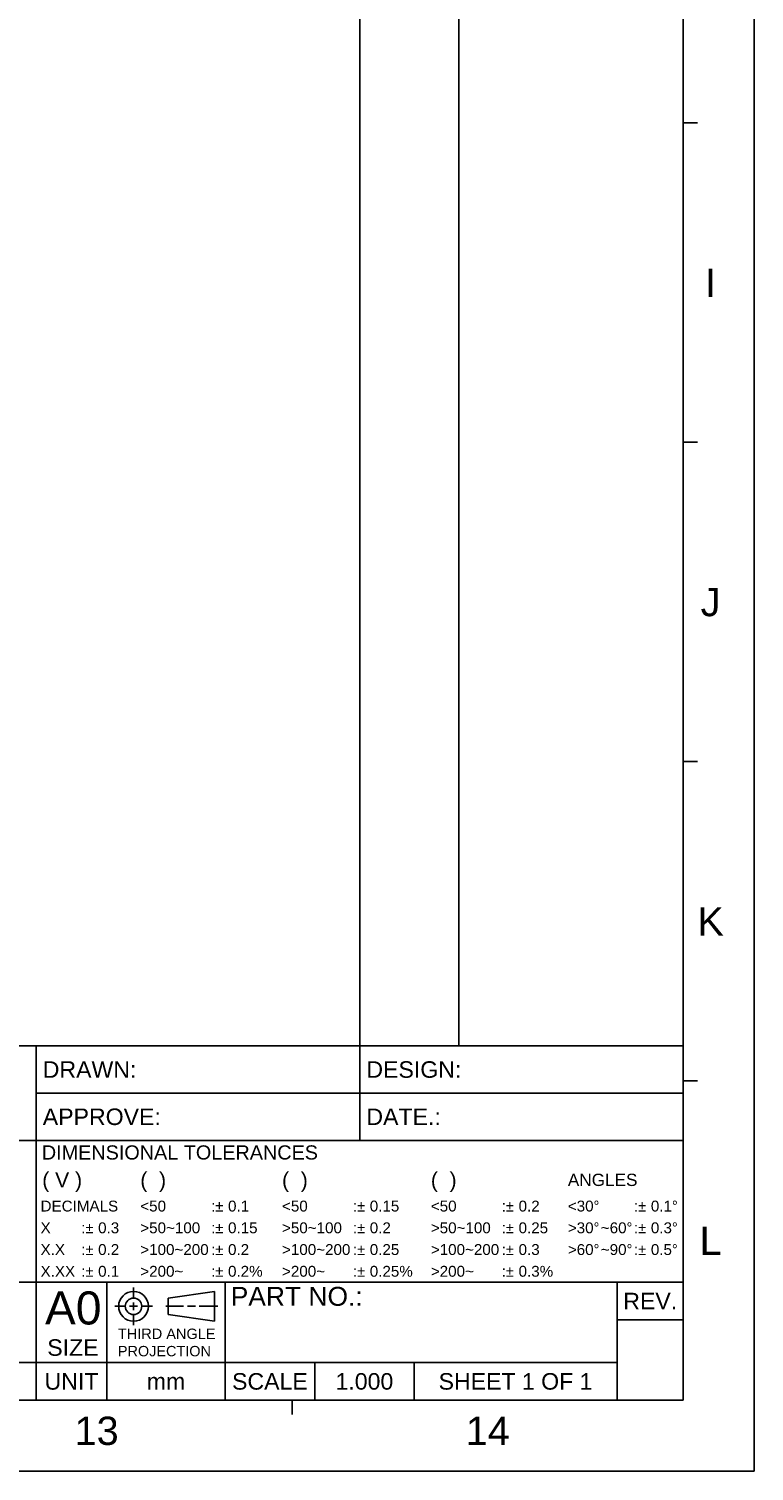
# Model space of a CAD drawing. Extents: x 0 to 1189, y 0 to 841.
# Tile 37 of 53: x 1035 to 1189, y 0 to 305. Entities that reach past the tile are written whole.
import ezdxf
from ezdxf.enums import TextEntityAlignment as Align

# ---------------------------------------------------------------- set-up
doc = ezdxf.new("R2010")
doc.units = 0
doc.header["$LTSCALE"] = 65.395
doc.header["$MEASUREMENT"] = 0
doc.layers.get('0').update_dxf_attribs({"linetype": 'CONTINUOUS'})
doc.styles.add('TEXTSTYLE_1', font='gdt', dxfattribs={"width": 0.8})
doc.styles.add('TEXTSTYLE_2', font='arial.ttf')
doc.styles.add('TEXTSTYLE_3', font='arial.ttf')

msp = doc.modelspace()

# ---------------------------------------------------------------- linework, layer by layer
at = {"color": 4, "linetype": 'Continuous'}
for p, q in [((1189, 0), (1189, 841)), ((0, 0), (1189, 0))]:
    msp.add_line(p, q, dxfattribs=at)
at = {"color": 3, "linetype": 'Continuous'}
for p, q in [((1105.5, 826), (1105.5, 90)), ((1126.5, 826), (1126.5, 90)), ((1174, 826), (1174, 90)), ((1174, 15), (1174, 826)), ((1174, 285.33333), (1177, 285.33333)), ((1174, 217.75), (1177, 217.75)), ((1174, 150.16667), (1177, 150.16667)), ((909, 90), (1174, 90)), ((1037, 90), (1174, 90)), ((1037, 90), (1037, 70)), ((1037, 15), (1037, 90)), ((1105.5, 90), (1105.5, 70)), ((1105.5, 90), (1174, 90)), ((1105.5, 70), (1105.5, 90)), ((1174, 90), (1174, 70)), ((1174, 82.58333), (1177, 82.58333)), ((1037, 80), (1174, 80)), ((909, 70), (1037, 70)), ((909, 70), (1174, 70)), ((1037, 40), (1037, 70)), ((1037, 70), (1174, 70)), ((1037, 70), (1174, 70)), ((1037, 70), (1037, 40)), ((1174, 40), (1174, 70)), ((909, 40), (1160, 40)), ((909, 40), (1037, 40)), ((909, 40), (1174, 40)), ((1037, 40), (1174, 40)), ((1037, 40), (1037, 23)), ((1052, 40), (1052, 23)), ((1052, 15), (1052, 40)), ((1077, 40), (1077, 23)), ((1160, 40), (1160, 23)), ((1160, 40), (1174, 40)), ((1160, 40), (1160, 15)), ((1174, 40), (1174, 15)), ((1160, 32), (1174, 32)), ((909, 23), (1160, 23)), ((909, 23), (1160, 23)), ((909, 23), (1160, 23)), ((1037, 23), (1037, 15)), ((1052, 23), (1052, 15)), ((1077, 23), (1077, 15)), ((1096, 23), (1096, 15)), ((1117, 23), (1117, 15)), ((1160, 23), (1160, 15)), ((15, 15), (1174, 15)), ((909, 15), (1160, 15)), ((1091.21429, 15), (1091.21429, 12)), ((1160, 15), (1174, 15))]:
    msp.add_line(p, q, dxfattribs=at)
at = {"color": 1, "linetype": 'Continuous'}
for p, q in [((1057.63767, 36.5745), (1057.63767, 38.8845)), ((1074.78767, 38.03249), (1064.98767, 36.63249)), ((1064.98767, 36.63249), (1064.98767, 33.13249)), ((1074.78767, 38.03249), (1074.78767, 31.73249)), ((1055.95767, 34.88249), (1053.64767, 34.88249)), ((1056.79767, 34.88249), (1058.47767, 34.88249)), ((1057.63767, 35.72249), (1057.63767, 34.04249)), ((1059.31767, 34.88249), (1061.62767, 34.88249)), ((1068.19684, 34.88249), (1064.47413, 34.88249)), ((1069.03684, 34.88249), (1070.71684, 34.88249)), ((1071.55684, 34.88249), (1075.46441, 34.88249)), ((1057.63767, 33.20249), (1057.63767, 30.89249)), ((1064.98767, 33.13249), (1074.78767, 31.73249))]:
    msp.add_line(p, q, dxfattribs=at)
for radius in [3.15, 1.75]:
    msp.add_circle((1057.63767, 34.88249), radius, dxfattribs=at)

# ---------------------------------------------------------------- texts
for s, height, style, p in [('I', 6, 'TEXTSTYLE_2', (1179.77576, 248.52446)), ('J', 6, 'TEXTSTYLE_2', (1179.77576, 180.94113)), ('K', 6, 'TEXTSTYLE_2', (1179.77576, 113.35779)), ('L', 6, 'TEXTSTYLE_2', (1179.77576, 45.77446)), ('REV.', 3.5, 'TEXTSTYLE_3', (1167, 34.25)), ('UNIT', 3.5, 'TEXTSTYLE_3', (1044.5, 17.25)), ('SCALE', 3.5, 'TEXTSTYLE_3', (1086.5, 17.25)), ('13', 6, 'TEXTSTYLE_2', (1049.82429, 5.53902)), ('14', 6, 'TEXTSTYLE_2', (1132.61, 5.53902))]:
    msp.add_text(s, height=height, dxfattribs=dict(at, style=style)).set_placement(p, align=Align.CENTER)
for s, height, style, p in [(' DRAWN:', 3.5, 'TEXTSTYLE_3', (1037.0625, 83.25)), (' DESIGN:', 3.5, 'TEXTSTYLE_3', (1105.5625, 83.25)), (' APPROVE:', 3.5, 'TEXTSTYLE_3', (1037.0625, 73.25)), (' DATE.:', 3.5, 'TEXTSTYLE_3', (1105.5625, 73.25)), (' DIMENSIONAL TOLERANCES', 3, 'TEXTSTYLE_3', (1037.0625, 65.95)), ('ANGLES', 2.6, 'TEXTSTYLE_3', (1149.5625, 60.35)), (' DECIMALS', 2.3, 'TEXTSTYLE_3', (1037.0625, 54.95)), ('A0', 7, 'TEXTSTYLE_2', (1038.89239, 31.03739)), ('PART NO.:', 4, 'TEXTSTYLE_3', (1078.2, 35)), ('SIZE', 3.5, 'TEXTSTYLE_2', (1039.37267, 24.41112)), ('THIRD ANGLE', 2.2, 'TEXTSTYLE_2', (1054.32298, 27.96715)), ('PROJECTION', 2.1875, 'TEXTSTYLE_2', (1054.32298, 24.31243))]:
    msp.add_text(s, height=height, dxfattribs=dict(at, style=style)).set_placement(p)
at = {"color": 6, "linetype": 'Continuous'}
for s, height, style, p in [(' ( V )', 3.2, 'TEXTSTYLE_3', (1037.0625, 60.05)), ('(  )', 3.2, 'TEXTSTYLE_3', (1059.0625, 60.05)), ('(  )', 3.2, 'TEXTSTYLE_3', (1089.0625, 60.05)), ('(  )', 3.2, 'TEXTSTYLE_3', (1120.5625, 60.05)), ('<50', 2.3, 'TEXTSTYLE_3', (1059.0625, 54.95)), (':', 2.3, 'TEXTSTYLE_3', (1074.0625, 54.95)), ('`', 2.3, 'TEXTSTYLE_1', (1074.95172, 54.95)), ('0.1', 2.3, 'TEXTSTYLE_3', (1077.63505, 54.95)), ('<50', 2.3, 'TEXTSTYLE_3', (1089.0625, 54.95)), (':', 2.3, 'TEXTSTYLE_3', (1104.0625, 54.95)), ('`', 2.3, 'TEXTSTYLE_1', (1104.95172, 54.95)), ('0.15', 2.3, 'TEXTSTYLE_3', (1107.63505, 54.95)), ('<50', 2.3, 'TEXTSTYLE_3', (1120.5625, 54.95)), (':', 2.3, 'TEXTSTYLE_3', (1135.5625, 54.95)), ('`', 2.3, 'TEXTSTYLE_1', (1136.45172, 54.95)), ('0.2', 2.3, 'TEXTSTYLE_3', (1139.13505, 54.95)), ('<30', 2.3, 'TEXTSTYLE_3', (1149.5625, 54.95)), ('~', 2.3, 'TEXTSTYLE_1', (1155.00897, 54.95)), (':', 2.3, 'TEXTSTYLE_3', (1163.5625, 54.95)), ('`', 2.3, 'TEXTSTYLE_1', (1164.45172, 54.95)), ('0.1', 2.3, 'TEXTSTYLE_3', (1167.13505, 54.95)), ('~', 2.3, 'TEXTSTYLE_1', (1171.59825, 54.95)), (' X', 2.3, 'TEXTSTYLE_3', (1037.0625, 50.35)), (':', 2.3, 'TEXTSTYLE_3', (1046.5625, 50.35)), ('`', 2.3, 'TEXTSTYLE_1', (1047.45172, 50.35)), ('0.3', 2.3, 'TEXTSTYLE_3', (1050.13505, 50.35)), ('>50~100', 2.3, 'TEXTSTYLE_3', (1059.0625, 50.35)), (':', 2.3, 'TEXTSTYLE_3', (1074.0625, 50.35)), ('`', 2.3, 'TEXTSTYLE_1', (1074.95172, 50.35)), ('0.15', 2.3, 'TEXTSTYLE_3', (1077.63505, 50.35)), ('>50~100', 2.3, 'TEXTSTYLE_3', (1089.0625, 50.35)), (':', 2.3, 'TEXTSTYLE_3', (1104.0625, 50.35)), ('`', 2.3, 'TEXTSTYLE_1', (1104.95172, 50.35)), ('0.2', 2.3, 'TEXTSTYLE_3', (1107.63505, 50.35)), ('>50~100', 2.3, 'TEXTSTYLE_3', (1120.5625, 50.35)), (':', 2.3, 'TEXTSTYLE_3', (1135.5625, 50.35)), ('`', 2.3, 'TEXTSTYLE_1', (1136.45172, 50.35)), ('0.25', 2.3, 'TEXTSTYLE_3', (1139.13505, 50.35)), ('>30', 2.3, 'TEXTSTYLE_3', (1149.5625, 50.35)), ('~60', 2.3, 'TEXTSTYLE_3', (1156.5423, 50.35)), (':', 2.3, 'TEXTSTYLE_3', (1163.5625, 50.35)), ('`', 2.3, 'TEXTSTYLE_1', (1164.45172, 50.35)), ('0.3', 2.3, 'TEXTSTYLE_3', (1167.13505, 50.35)), ('~', 2.3, 'TEXTSTYLE_1', (1155.00897, 50.35)), ('~', 2.3, 'TEXTSTYLE_1', (1161.98877, 50.35)), ('~', 2.3, 'TEXTSTYLE_1', (1171.59825, 50.35)), (' X.X', 2.3, 'TEXTSTYLE_3', (1037.0625, 45.75)), (':', 2.3, 'TEXTSTYLE_3', (1046.5625, 45.75)), ('`', 2.3, 'TEXTSTYLE_1', (1047.45172, 45.75)), ('0.2', 2.3, 'TEXTSTYLE_3', (1050.13505, 45.75)), ('>100~200', 2.3, 'TEXTSTYLE_3', (1059.0625, 45.75)), (':', 2.3, 'TEXTSTYLE_3', (1074.0625, 45.75)), ('`', 2.3, 'TEXTSTYLE_1', (1074.95172, 45.75)), ('0.2', 2.3, 'TEXTSTYLE_3', (1077.63505, 45.75)), ('>100~200', 2.3, 'TEXTSTYLE_3', (1089.0625, 45.75)), (':', 2.3, 'TEXTSTYLE_3', (1104.0625, 45.75)), ('`', 2.3, 'TEXTSTYLE_1', (1104.95172, 45.75)), ('0.25', 2.3, 'TEXTSTYLE_3', (1107.63505, 45.75)), ('>100~200', 2.3, 'TEXTSTYLE_3', (1120.5625, 45.75)), (':', 2.3, 'TEXTSTYLE_3', (1135.5625, 45.75)), ('`', 2.3, 'TEXTSTYLE_1', (1136.45172, 45.75)), ('0.3', 2.3, 'TEXTSTYLE_3', (1139.13505, 45.75)), ('>60', 2.3, 'TEXTSTYLE_3', (1149.5625, 45.75)), ('~', 2.3, 'TEXTSTYLE_1', (1155.00897, 45.75)), ('~90', 2.3, 'TEXTSTYLE_3', (1156.5423, 45.75)), ('~', 2.3, 'TEXTSTYLE_1', (1161.98877, 45.75)), (':', 2.3, 'TEXTSTYLE_3', (1163.5625, 45.75)), ('`', 2.3, 'TEXTSTYLE_1', (1164.45172, 45.75)), ('0.5', 2.3, 'TEXTSTYLE_3', (1167.13505, 45.75)), ('~', 2.3, 'TEXTSTYLE_1', (1171.59825, 45.75)), (' X.XX', 2.3, 'TEXTSTYLE_3', (1037.0625, 41.15)), (':', 2.3, 'TEXTSTYLE_3', (1046.5625, 41.15)), ('`', 2.3, 'TEXTSTYLE_1', (1047.45172, 41.15)), ('0.1', 2.3, 'TEXTSTYLE_3', (1050.13505, 41.15)), ('>200~', 2.3, 'TEXTSTYLE_3', (1059.0625, 41.15)), (':', 2.3, 'TEXTSTYLE_3', (1074.0625, 41.15)), ('`', 2.3, 'TEXTSTYLE_1', (1074.95172, 41.15)), ('0.2%', 2.3, 'TEXTSTYLE_3', (1077.63505, 41.15)), ('>200~', 2.3, 'TEXTSTYLE_3', (1089.0625, 41.15)), (':', 2.3, 'TEXTSTYLE_3', (1104.0625, 41.15)), ('`', 2.3, 'TEXTSTYLE_1', (1104.95172, 41.15)), ('0.25%', 2.3, 'TEXTSTYLE_3', (1107.63505, 41.15)), ('>200~', 2.3, 'TEXTSTYLE_3', (1120.5625, 41.15)), (':', 2.3, 'TEXTSTYLE_3', (1135.5625, 41.15)), ('`', 2.3, 'TEXTSTYLE_1', (1136.45172, 41.15)), ('0.3%', 2.3, 'TEXTSTYLE_3', (1139.13505, 41.15))]:
    msp.add_text(s, height=height, dxfattribs=dict(at, style=style)).set_placement(p)
at = {"color": 6, "linetype": 'Continuous', "style": 'TEXTSTYLE_3'}
for s, p in [('mm', (1064.5, 17.25)), ('1.000', (1106.5, 17.25)), ('SHEET ', (1131.0381, 17.25)), ('1', (1141.20632, 17.25)), (' OF ', (1147.30855, 17.25)), ('1', (1153.41078, 17.25))]:
    msp.add_text(s, height=3.5, dxfattribs=at).set_placement(p, align=Align.CENTER)

doc.saveas('drawing.dxf')
